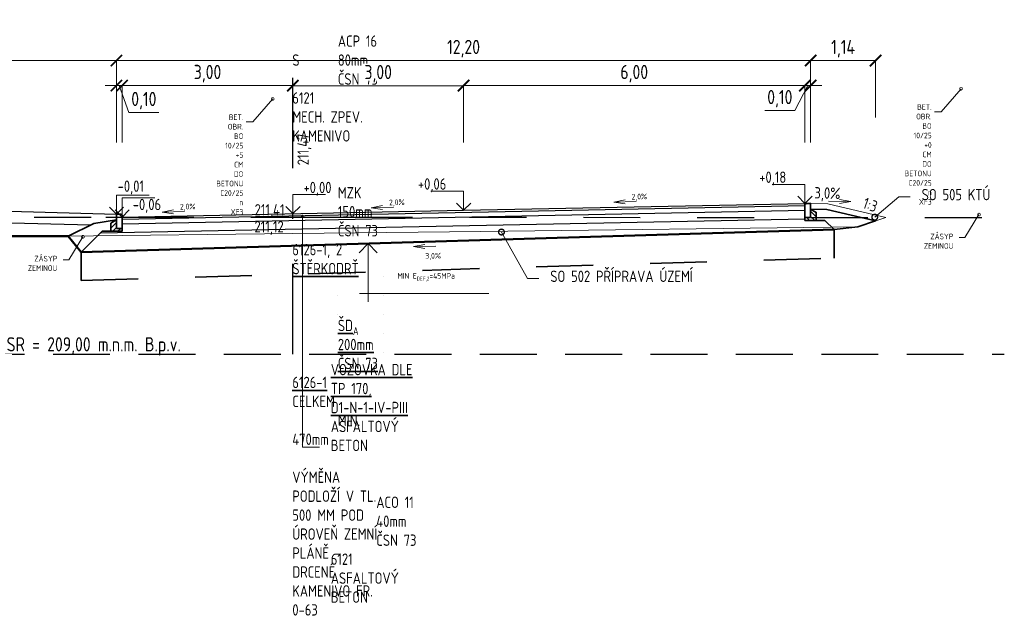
# Model space of a CAD drawing. Header units: metres. Extents: x 3405 to 3724, y 1602 to 1659.
# Tile 13 of 21: x 3473 to 3490, y 1636 to 1647. Entities that reach past the tile are written whole.
import ezdxf
from ezdxf import colors
from ezdxf.entities.mleader import LeaderData, LeaderLine
from ezdxf.enums import TextEntityAlignment as Align
from ezdxf.math import Vec2, Vec3

# ---------------------------------------------------------------- set-up
doc = ezdxf.new("R2010")
doc.units = ezdxf.units.M
doc.header["$LTSCALE"] = 0.5
for name, pattern in [('B_CARA_03', [3, 2, -1]), ('B_CARA_04', [4, 2, -2]), ('CONTINOUS', [0]), ('ČERCHOVANÁ2', [12.7, 6.35, -3.175, 0, -3.175])]:
    doc.linetypes.add(name, pattern=pattern)
doc.layers.add('RP_HTU', color=7, linetype='Continuous', lineweight=18, true_color=0x70ffff)
for name, color, linetype, lineweight in [('RP_kom_koty', 240, 'CONTINOUS', 18), ('RP_VZ_novy', 240, 'Continuous', 18), ('RP_VZ_novy_popis', 240, 'Continuous', 35), ('RP_VZ_novy_vymena_plane', 25, 'B_CARA_04', 35), ('RP_VZ_popis', 240, 'Continuous', 35), ('RP_VZ_stávající', 251, 'B_CARA_04', 25), ('Výška', 240, 'Continuous', 35)]:
    doc.layers.add(name, color=color, linetype=linetype, lineweight=lineweight)
doc.layers.add('RP_VZ_srovnavaci rovina', color=8, linetype='Continuous')
doc.styles.add('PM-Poznámka', font='isocpeur.ttf', dxfattribs={"width": 0.8})
doc.styles.add('PM_pozn', font='isocpeur.ttf', dxfattribs={"width": 0.8})
doc.styles.add('romans80', font='romans.shx', dxfattribs={"width": 0.8})
doc.dimstyles.new('PM_Poznámkový', dxfattribs={"dimscale": 0, "dimtxt": 2, "dimasz": 2, "dimexe": 0, "dimexo": 5, "dimgap": 0.6, "dimtad": 1, "dimzin": 1, "dimtxsty": 'PM-Poznámka', "dimblk": 'ARCHTICK', "dimcen": 2.5, "dimclrd": 256, "dimclre": 256, "dimclrt": 256, "dimadec": 6, "dimazin": 0, "dimtm": 1e-09, "dimtfac": 1, "dimtmove": 1, "dimatfit": 3, "dimldrblk": 'CLOSEDBLANK', "dimfxl": 10, "dimfxlon": 1, "dimtfill": 1, "dimlwd": 18, "dimlwe": 18, "dimarcsym": 0})

# ---------------------------------------------------------------- blocks, each defined once
blk = doc.blocks.new('_Dot')
at = {"color": 0, "linetype": 'ByBlock', "lineweight": -2}
blk.add_line((-0.5, 0), (-1, 0), dxfattribs=at)
at = {"color": 0, "linetype": 'ByBlock', "const_width": 0.5}
blk.add_lwpolyline([(-0.25, 0, 1), (0.25, 0, 1)], format="xyb", close=True, dxfattribs=at)
blk = doc.blocks.new('BO06_10-25')
at = {"lineweight": 15}
h = blk.add_hatch(dxfattribs=at)
h.set_pattern_fill('ANSI35', color=256, scale=20, style=0)
h.set_pattern_definition([(45, (-200040.71, -129127.25), (-89.80256, 89.80256), []), (45, (-199950.9, -129127.25), (-89.80256, 89.80256), [158.75, -31.75, 0, -31.75])])
h.paths.add_polyline_path([(-100, -40), (-200, -98), (-200, -240), (0, -240), (0, -190), (-100, -190)])
at = {"lineweight": 35}
blk.add_lwpolyline([(-100, -190), (0, -190), (0, 40), (-20, 60), (-100, 60)], close=True, dxfattribs=at)
blk.add_lwpolyline([(0, -190), (0, -240), (-200, -240), (-200, -98), (-100, -40)], dxfattribs=at)
blk = doc.blocks.new('Kota-hp')
at = {"lineweight": 18}
for p, q in [((0, 0), (0, 3.35)), ((0, 3.35), (5.74, 3.35))]:
    blk.add_line(p, q, dxfattribs=at)
blk.add_lwpolyline([(-1.25, 1.25), (0, 0), (1.25, 1.25)], dxfattribs=at)
at = {"layer": 'Výška', "lineweight": 50, "style": 'romans80', "width": 0.8}
blk.add_attdef('VYSKA', (1.86, 3.6), '', height=1, dxfattribs=at)
blk = doc.blocks.new('_ARCHTICK')
at = {"color": 0, "linetype": 'ByBlock', "const_width": 0.15}
blk.add_lwpolyline([(-0.5, -0.5), (0.5, 0.5)], dxfattribs=at)
blk = doc.blocks.new('*D70')
at = {"layer": 'Defpoints', "color": 0, "transparency": 16777216}
for p in [(3467.56, 1646.704), (3474.46, 1646.203), (3474.46, 1643.501)]:
    blk.add_point(p, dxfattribs=at)
at = {"layer": 'RP_kom_koty', "linetype": 'Continuous', "lineweight": 18, "transparency": 16777216}
for p, q in [((3467.56, 1646.204), (3467.56, 1646.203)), ((3467.56, 1646.203), (3474.46, 1646.203)), ((3474.46, 1645.203), (3474.46, 1646.203))]:
    blk.add_line(p, q, dxfattribs=at)
at = {"layer": 'RP_kom_koty', "lineweight": 18, "transparency": 16777216, "xscale": 0.2, "yscale": 0.2, "zscale": 0.2, "rotation": 180}
blk.add_blockref('_ARCHTICK', (3467.56, 1646.203), dxfattribs=at)
at = {"layer": 'RP_kom_koty', "lineweight": 18, "transparency": 16777216, "xscale": 0.2, "yscale": 0.2, "zscale": 0.2}
blk.add_blockref('_ARCHTICK', (3474.46, 1646.203), dxfattribs=at)
at = {"layer": 'RP_kom_koty', "lineweight": 50, "transparency": 16777216, "insert": (3471.01, 1646.413), "char_height": 0.25, "attachment_point": 5, "style": 'PM-Poznámka', "bg_fill": 3, "box_fill_scale": 1.1, "bg_fill_color": 256, "bg_fill_true_color": 13158600, "bg_fill_transparency": 0}
blk.add_mtext('6,90', dxfattribs=at)
blk = doc.blocks.new('_ClosedBlank')
at = {"color": 0, "linetype": 'ByBlock', "lineweight": -2}
for p, q in [((-1, 0.1667), (0, 0)), ((-1, 0.1667), (-1, -0.1667)), ((0, 0), (-1, -0.1667))]:
    blk.add_line(p, q, dxfattribs=at)
blk = doc.blocks.new('*D71')
at = {"layer": 'Defpoints', "color": 0, "transparency": 16777216}
for p in [(3486.657, 1646.203), (3486.657, 1643.691), (3474.46, 1643.501)]:
    blk.add_point(p, dxfattribs=at)
at = {"layer": 'RP_kom_koty', "linetype": 'Continuous', "lineweight": 18, "transparency": 16777216}
for p, q in [((3474.46, 1645.203), (3474.46, 1646.203)), ((3474.46, 1646.203), (3486.657, 1646.203)), ((3486.657, 1645.203), (3486.657, 1646.203))]:
    blk.add_line(p, q, dxfattribs=at)
at = {"layer": 'RP_kom_koty', "lineweight": 18, "transparency": 16777216, "xscale": 0.2, "yscale": 0.2, "zscale": 0.2, "rotation": 180}
blk.add_blockref('_ARCHTICK', (3474.46, 1646.203), dxfattribs=at)
at = {"layer": 'RP_kom_koty', "lineweight": 18, "transparency": 16777216, "xscale": 0.2, "yscale": 0.2, "zscale": 0.2}
blk.add_blockref('_ARCHTICK', (3486.657, 1646.203), dxfattribs=at)
at = {"layer": 'RP_kom_koty', "lineweight": 50, "transparency": 16777216, "insert": (3480.559, 1646.413), "char_height": 0.25, "attachment_point": 5, "style": 'PM-Poznámka', "bg_fill": 3, "box_fill_scale": 1.1, "bg_fill_color": 256, "bg_fill_true_color": 13158600, "bg_fill_transparency": 0}
blk.add_mtext('12,20', dxfattribs=at)
blk = doc.blocks.new('*D72')
at = {"layer": 'Defpoints', "color": 0, "transparency": 16777216}
for p in [(3487.799, 1646.203), (3486.657, 1643.691), (3487.799, 1643.383)]:
    blk.add_point(p, dxfattribs=at)
at = {"layer": 'RP_kom_koty', "linetype": 'Continuous', "lineweight": 18, "transparency": 16777216}
for p, q in [((3486.657, 1645.203), (3486.657, 1646.203)), ((3486.657, 1646.203), (3487.799, 1646.203)), ((3487.799, 1645.203), (3487.799, 1646.203))]:
    blk.add_line(p, q, dxfattribs=at)
at = {"layer": 'RP_kom_koty', "lineweight": 18, "transparency": 16777216, "xscale": 0.2, "yscale": 0.2, "zscale": 0.2, "rotation": 180}
blk.add_blockref('_ARCHTICK', (3486.657, 1646.203), dxfattribs=at)
at = {"layer": 'RP_kom_koty', "lineweight": 18, "transparency": 16777216, "xscale": 0.2, "yscale": 0.2, "zscale": 0.2}
blk.add_blockref('_ARCHTICK', (3487.799, 1646.203), dxfattribs=at)
at = {"layer": 'RP_kom_koty', "lineweight": 50, "transparency": 16777216, "insert": (3487.228, 1646.413), "char_height": 0.25, "attachment_point": 5, "style": 'PM-Poznámka', "bg_fill": 3, "box_fill_scale": 1.1, "bg_fill_color": 256, "bg_fill_true_color": 13158600, "bg_fill_transparency": 0}
blk.add_mtext('1,14', dxfattribs=at)
blk = doc.blocks.new('*D73')
at = {"layer": 'Defpoints', "color": 0, "transparency": 16777216}
for p in [(3477.559, 1645.763), (3477.559, 1643.511), (3474.56, 1643.431)]:
    blk.add_point(p, dxfattribs=at)
at = {"layer": 'RP_kom_koty', "linetype": 'Continuous', "lineweight": 18, "transparency": 16777216}
for p, q in [((3474.56, 1644.763), (3474.56, 1645.763)), ((3474.56, 1645.763), (3477.559, 1645.763)), ((3477.559, 1644.763), (3477.559, 1645.763))]:
    blk.add_line(p, q, dxfattribs=at)
at = {"layer": 'RP_kom_koty', "lineweight": 18, "transparency": 16777216, "xscale": 0.2, "yscale": 0.2, "zscale": 0.2, "rotation": 180}
blk.add_blockref('_ARCHTICK', (3474.56, 1645.763), dxfattribs=at)
at = {"layer": 'RP_kom_koty', "lineweight": 18, "transparency": 16777216, "xscale": 0.2, "yscale": 0.2, "zscale": 0.2}
blk.add_blockref('_ARCHTICK', (3477.559, 1645.763), dxfattribs=at)
at = {"layer": 'RP_kom_koty', "lineweight": 50, "transparency": 16777216, "insert": (3476.06, 1645.973), "char_height": 0.25, "attachment_point": 5, "style": 'PM-Poznámka', "bg_fill": 3, "box_fill_scale": 1.1, "bg_fill_color": 256, "bg_fill_true_color": 13158600, "bg_fill_transparency": 0}
blk.add_mtext('3,00', dxfattribs=at)
blk = doc.blocks.new('*D74')
at = {"layer": 'Defpoints', "color": 0, "transparency": 16777216}
for p in [(3480.559, 1645.761), (3477.559, 1643.511), (3480.559, 1643.571)]:
    blk.add_point(p, dxfattribs=at)
at = {"layer": 'RP_kom_koty', "linetype": 'Continuous', "lineweight": 18, "transparency": 16777216}
for p, q in [((3477.559, 1644.761), (3477.559, 1645.761)), ((3477.559, 1645.761), (3480.559, 1645.761)), ((3480.559, 1644.761), (3480.559, 1645.761))]:
    blk.add_line(p, q, dxfattribs=at)
at = {"layer": 'RP_kom_koty', "lineweight": 18, "transparency": 16777216, "xscale": 0.2, "yscale": 0.2, "zscale": 0.2, "rotation": 180}
blk.add_blockref('_ARCHTICK', (3477.559, 1645.761), dxfattribs=at)
at = {"layer": 'RP_kom_koty', "lineweight": 18, "transparency": 16777216, "xscale": 0.2, "yscale": 0.2, "zscale": 0.2}
blk.add_blockref('_ARCHTICK', (3480.559, 1645.761), dxfattribs=at)
at = {"layer": 'RP_kom_koty', "lineweight": 50, "transparency": 16777216, "insert": (3479.059, 1645.971), "char_height": 0.25, "attachment_point": 5, "style": 'PM-Poznámka', "bg_fill": 3, "box_fill_scale": 1.1, "bg_fill_color": 256, "bg_fill_true_color": 13158600, "bg_fill_transparency": 0}
blk.add_mtext('3,00', dxfattribs=at)
blk = doc.blocks.new('*D75')
at = {"layer": 'Defpoints', "color": 0, "transparency": 16777216}
for p in [(3486.557, 1645.763), (3486.557, 1643.671), (3480.559, 1643.571)]:
    blk.add_point(p, dxfattribs=at)
at = {"layer": 'RP_kom_koty', "linetype": 'Continuous', "lineweight": 18, "transparency": 16777216}
for p, q in [((3480.559, 1644.763), (3480.559, 1645.763)), ((3480.559, 1645.763), (3486.557, 1645.763)), ((3486.557, 1644.763), (3486.557, 1645.763))]:
    blk.add_line(p, q, dxfattribs=at)
at = {"layer": 'RP_kom_koty', "lineweight": 18, "transparency": 16777216, "xscale": 0.2, "yscale": 0.2, "zscale": 0.2, "rotation": 180}
blk.add_blockref('_ARCHTICK', (3480.559, 1645.763), dxfattribs=at)
at = {"layer": 'RP_kom_koty', "lineweight": 18, "transparency": 16777216, "xscale": 0.2, "yscale": 0.2, "zscale": 0.2}
blk.add_blockref('_ARCHTICK', (3486.557, 1645.763), dxfattribs=at)
at = {"layer": 'RP_kom_koty', "lineweight": 50, "transparency": 16777216, "insert": (3483.558, 1645.973), "char_height": 0.25, "attachment_point": 5, "style": 'PM-Poznámka', "bg_fill": 3, "box_fill_scale": 1.1, "bg_fill_color": 256, "bg_fill_true_color": 13158600, "bg_fill_transparency": 0}
blk.add_mtext('6,00', dxfattribs=at)
blk = doc.blocks.new('*D66')
at = {"layer": 'Defpoints', "color": 0, "transparency": 16777216}
for p in [(3474.56, 1645.763), (3474.46, 1643.501), (3474.56, 1643.481)]:
    blk.add_point(p, dxfattribs=at)
at = {"layer": 'RP_kom_koty', "linetype": 'Continuous', "lineweight": 18, "transparency": 16777216}
for p, q in [((3474.46, 1645.763), (3474.26, 1645.763)), ((3474.46, 1644.763), (3474.46, 1645.763)), ((3474.46, 1645.763), (3474.56, 1645.763)), ((3474.46, 1645.763), (3474.56, 1645.763)), ((3474.51, 1645.763), (3474.676, 1645.288)), ((3474.56, 1644.763), (3474.56, 1645.763)), ((3474.56, 1645.763), (3474.76, 1645.763)), ((3474.676, 1645.288), (3475.206, 1645.288))]:
    blk.add_line(p, q, dxfattribs=at)
at = {"layer": 'RP_kom_koty', "lineweight": 50, "transparency": 16777216, "insert": (3474.941, 1645.498), "char_height": 0.25, "attachment_point": 5, "style": 'PM-Poznámka', "bg_fill": 3, "box_fill_scale": 1.1, "bg_fill_color": 256, "bg_fill_true_color": 13158600, "bg_fill_transparency": 0}
blk.add_mtext('0,10', dxfattribs=at)
at = {"layer": 'RP_kom_koty', "lineweight": 18, "transparency": 16777216, "xscale": 0.2, "yscale": 0.2, "zscale": 0.2}
blk.add_blockref('_ARCHTICK', (3474.46, 1645.763), dxfattribs=at)
at = {"layer": 'RP_kom_koty', "lineweight": 18, "transparency": 16777216, "xscale": 0.2, "yscale": 0.2, "zscale": 0.2, "rotation": 180}
blk.add_blockref('_ARCHTICK', (3474.56, 1645.763), dxfattribs=at)
blk = doc.blocks.new('*D67')
at = {"layer": 'Defpoints', "color": 0, "transparency": 16777216}
for p in [(3486.657, 1645.763), (3486.557, 1643.671), (3486.657, 1643.691)]:
    blk.add_point(p, dxfattribs=at)
at = {"layer": 'RP_kom_koty', "linetype": 'Continuous', "lineweight": 18, "transparency": 16777216}
for p, q in [((3486.557, 1645.763), (3486.357, 1645.763)), ((3486.607, 1645.763), (3486.381, 1645.322)), ((3486.557, 1644.763), (3486.557, 1645.763)), ((3486.557, 1645.763), (3486.657, 1645.763)), ((3486.557, 1645.763), (3486.657, 1645.763)), ((3486.657, 1644.763), (3486.657, 1645.763)), ((3486.657, 1645.763), (3486.857, 1645.763)), ((3486.381, 1645.322), (3485.851, 1645.322))]:
    blk.add_line(p, q, dxfattribs=at)
at = {"layer": 'RP_kom_koty', "lineweight": 18, "transparency": 16777216, "xscale": 0.2, "yscale": 0.2, "zscale": 0.2, "rotation": 180}
blk.add_blockref('_ARCHTICK', (3486.657, 1645.763), dxfattribs=at)
at = {"layer": 'RP_kom_koty', "lineweight": 50, "transparency": 16777216, "insert": (3486.116, 1645.532), "char_height": 0.25, "attachment_point": 5, "style": 'PM-Poznámka', "bg_fill": 3, "box_fill_scale": 1.1, "bg_fill_color": 256, "bg_fill_true_color": 13158600, "bg_fill_transparency": 0}
blk.add_mtext('0,10', dxfattribs=at)
at = {"layer": 'RP_kom_koty', "lineweight": 18, "transparency": 16777216, "xscale": 0.2, "yscale": 0.2, "zscale": 0.2}
blk.add_blockref('_ARCHTICK', (3486.557, 1645.763), dxfattribs=at)
blk = doc.blocks.new('_DotSmall')
at = {"color": 0, "linetype": 'ByBlock', "const_width": 0.5}
blk.add_lwpolyline([(-0.0625, 0, 1), (0.0625, 0, 1)], format="xyb", close=True, dxfattribs=at)

msp = doc.modelspace()

# ---------------------------------------------------------------- linework, layer by layer
at = {"layer": 'RP_HTU'}
for points in [[(3486.66, 1643.691), (3486.957, 1643.682), (3486.957, 1643.682)], [(3465.846, 1643.112), (3473.56, 1643.114), (3477.56, 1643.16), (3480.863, 1643.199), (3487.489, 1643.28), (3487.677, 1643.342), (3487.98, 1643.443)]]:
    msp.add_lwpolyline(points, dxfattribs=at)
at = {"layer": 'RP_VZ_novy', "linetype": 'ČERCHOVANÁ2', "lineweight": 30, "ltscale": 0.5}
msp.add_line((3477.56, 1641.038), (3477.56, 1646.538), dxfattribs=at)
at = {"layer": 'RP_VZ_novy', "lineweight": 25}
for p, q in [((3467.56, 1643.688), (3474.46, 1643.501)), ((3474.561, 1643.411), (3486.557, 1643.651)), ((3480.559, 1643.571), (3486.557, 1643.691)), ((3467.555, 1643.488), (3474.012, 1643.313)), ((3474.56, 1643.451), (3480.559, 1643.571)), ((3474.563, 1643.331), (3486.557, 1643.571)), ((3474.183, 1643.174), (3486.557, 1643.421))]:
    msp.add_line(p, q, dxfattribs=at)
at = {"layer": 'RP_VZ_novy', "lineweight": 30}
for p, q in [((3486.757, 1643.391), (3486.907, 1643.391)), ((3486.907, 1643.391), (3487.069, 1643.229))]:
    msp.add_line(p, q, dxfattribs=at)
at = {"layer": 'RP_VZ_novy', "lineweight": 50}
msp.add_lwpolyline([(3467.56, 1643.688), (3467.56, 1643.112), (3473.613, 1643.114), (3473.841, 1642.832), (3473.841, 1642.832), (3487.069, 1643.229), (3487.069, 1643.229), (3487.069, 1643.229)], dxfattribs=at)
at = {"layer": 'RP_VZ_novy', "lineweight": 35}
for points in [[(3486.657, 1643.591), (3486.757, 1643.533), (3486.757, 1643.391), (3486.907, 1643.391), (3487.069, 1643.229), (3487.489, 1643.28), (3487.489, 1643.28), (3487.799, 1643.383), (3486.944, 1643.582)], [(3474.46, 1643.401), (3474.36, 1643.343), (3474.36, 1643.201), (3474.21, 1643.201), (3473.841, 1642.832), (3473.613, 1643.114), (3474.064, 1643.339)]]:
    msp.add_lwpolyline(points, close=True, dxfattribs=at)
at = {"layer": 'RP_VZ_novy_popis', "color": 240, "lineweight": 18}
for p, q in [((3478.882, 1642.983), (3478.722, 1642.823)), ((3478.882, 1642.983), (3478.882, 1641.96)), ((3478.882, 1642.983), (3479.042, 1642.822)), ((3478.732, 1642.107), (3481.004, 1642.107))]:
    msp.add_line(p, q, dxfattribs=at)
at = {"layer": 'RP_VZ_novy_popis', "lineweight": 15}
for p, q in [((3479.679, 1642.93), (3479.876, 1642.968)), ((3480.07, 1642.937), (3479.679, 1642.93)), ((3479.679, 1642.93), (3479.877, 1642.898))]:
    msp.add_line(p, q, dxfattribs=at)
at = {"layer": 'RP_VZ_novy_vymena_plane'}
for p, q in [((3487.069, 1642.729), (3487.069, 1643.229)), ((3473.841, 1642.834), (3473.841, 1642.334)), ((3473.841, 1642.334), (3487.069, 1642.729))]:
    msp.add_line(p, q, dxfattribs=at)
at = {"layer": 'RP_VZ_srovnavaci rovina', "linetype": 'B_CARA_03'}
msp.add_line((3465.846, 1641.038), (3490.06, 1641.038), dxfattribs=at)
at = {"layer": 'RP_VZ_stávající'}
msp.add_lwpolyline([(3465.846, 1643.541), (3466.786, 1643.52), (3468.608, 1643.447), (3469.015, 1643.449), (3474.274, 1643.448), (3474.821, 1643.448), (3477.56, 1643.447), (3478.06, 1643.446), (3478.664, 1643.448), (3490.06, 1643.442)], dxfattribs=at)

# ---------------------------------------------------------------- block references
at = {"layer": 'RP_VZ_novy', "yscale": 0.001, "zscale": 0.001}
for p, xscale in [((3486.557, 1643.631), -0.001), ((3474.56, 1643.441), 0.001)]:
    msp.add_blockref('BO06_10-25', p, dxfattribs=dict(at, xscale=xscale))
at = {"layer": 'RP_VZ_popis', "lineweight": 50}
ref = msp.add_blockref('Kota-hp', (3477.56, 1643.511), dxfattribs=dict(at, xscale=0.1, yscale=0.1, zscale=0.1))
ref.add_attrib('VYSKA', '+0,00', (3477.746, 1643.871), dxfattribs={"layer": 'Výška', "lineweight": 50, "height": 0.2, "style": 'PM-Poznámka', "width": 0.8})

# ---------------------------------------------------------------- texts
at = {"layer": 'RP_HTU', "style": 'PM_pozn', "width": 0.8}
msp.add_text('211,12', height=0.2, dxfattribs=at).set_placement((3476.885, 1643.121), align=Align.BOTTOM_LEFT)
at = {"layer": 'RP_VZ_novy_popis', "lineweight": 15, "style": 'PM_pozn', "width": 0.8}
msp.add_text('3,0%%%', height=0.1, rotation=1.427, dxfattribs=at).set_placement((3479.889, 1642.716))
at = {"layer": 'RP_VZ_novy_popis', "color": 240, "ltscale": 0.5, "insert": (3479.903, 1642.466), "char_height": 0.1, "width": 1.10572, "attachment_point": 2, "rotation": 359.9878, "style": 'PM_pozn'}
msp.add_mtext('\\A1;MIN E{\\H0.7x;\\S^ DEF,2;}=45MPa', dxfattribs=at)
at = {"layer": 'RP_VZ_popis', "style": 'PM_pozn', "width": 0.8}
msp.add_text('211,47', height=0.2, rotation=90, dxfattribs=at).set_placement((3477.9, 1644.362), align=Align.BOTTOM_LEFT)
at = {"layer": 'RP_VZ_srovnavaci rovina', "linetype": 'B_CARA_03', "insert": (3474.06, 1641.338), "char_height": 0.25, "attachment_point": 2, "style": 'PM-Poznámka'}
msp.add_mtext('SR = 209,00 m.n.m. B.p.v.', dxfattribs=at)
at = {"layer": 'RP_VZ_stávající', "style": 'PM_pozn', "width": 0.8}
msp.add_text('211,41', height=0.2, dxfattribs=at).set_placement((3476.888, 1643.418), align=Align.BOTTOM_LEFT)

# ---------------------------------------------------------------- leaders
at = {"layer": 'RP_HTU'}
ml = msp.add_multileader_mtext('Standard', dxfattribs=at)
ml.set_content('SO 502 PŘÍPRAVA ÚZEMÍ', color=256, style='PM-Poznámka')
ml.set_leader_properties(color=256, linetype='Continuous', lineweight=18)
ml.set_arrow_properties(name='DOTSMALL')
ml.build(insert=Vec2(0, 0))
ml.multileader.update_dxf_attribs({"text_left_attachment_type": 2, "text_right_attachment_type": 2, "dogleg_length": 2, "arrow_head_size": 0.2, "scale": 0.1})
ctx = ml.context
ctx.base_point, ctx.scale, ctx.char_height, ctx.arrow_head_size, ctx.landing_gap_size, ctx.plane_origin = Vec3(3481.883, 1642.368), 0.1, 0.2, 0.2, 0.2, Vec3(3481.255, 1643.11)
ctx.left_attachment, ctx.right_attachment = 2, 2
notes = []
notes.append((ctx, [(0, (1, 1, 0), (3481.683, 1642.368), (1, 0), 0.2, [(0, [(3481.225, 1643.187)], 0, [])])]))
ctx.mtext.insert, ctx.mtext.flow_direction = Vec3(3482.083, 1642.508), 5
at = {"layer": 'RP_VZ_novy_popis', "lineweight": 15}
ml = msp.add_multileader_mtext('Standard', dxfattribs=at)
ml.set_content('\\A1;\\pxt15,r24,26;{\\LVOZOVKA DLE TP 170, D1-N-1-IV-PIII \\P}ASFALTOVÝ BETON^I^I^I^I^I^IACO 11 ^I^I40mm^I^IČSN 73 6121\\PASFALTOVÝ BETON^I^I^I^I^I^IACP 16 S^I80mm^I^IČSN 73 6121\\PMECH. ZPEV. KAMENIVO^I^I^I^I^I ^IMZK^I^I150mm^I^IČSN 73 6126-1, 2\\P{\\LŠTĚRKODRŤ^I^I^I^I^I^IŠD\\H0.7x;\\S^ A;\\H1.4286x;^I^I200mm^I^IČSN 73 6126-1\\P\\pt44;}CELKEM ^IMIN. 470mm{\\C34;^I }^I\\P\\ptz;\\PVÝMĚNA PODLOŽÍ V TL. 500 MM POD ÚROVEŇ ZEMNÍ PLÁNĚ - DRCENÉ KAMENIVO FR. 0-63', color=256, style='PM_pozn')
ml.set_leader_properties(color=256, linetype='Continuous', lineweight=15)
ml.set_arrow_properties(name='DOT')
ml.build(insert=Vec2(0, 0))
ml.multileader.update_dxf_attribs({"text_left_attachment_type": 2, "text_right_attachment_type": 2, "dogleg_length": 3, "arrow_head_size": 0.05, "scale": 0.1})
ctx = ml.context
ctx.base_point, ctx.scale, ctx.char_height, ctx.arrow_head_size, ctx.landing_gap_size, ctx.plane_origin = Vec3(3477.35, 1650.179), 0.1, 0.2, 0.05, 0.2, Vec3(3477.05, 1647.29)
ctx.left_attachment, ctx.right_attachment = 2, 2
notes.append((ctx, [(0, (1, 1, 0), (3477.05, 1650.179), (1, 0), 0.3, [(0, [(3477.05, 1653.942)], 0, [])])]))
ctx.mtext.insert, ctx.mtext.width, ctx.mtext.flow_direction = Vec3(3477.55, 1651.646), 16.00771, 5
at = {"layer": 'RP_VZ_novy_popis', "ltscale": 0.5}
ml = msp.add_multileader_mtext('Standard', dxfattribs=at)
ml.set_content('\\A1;BET. OBR. BO 10/25 +0 CM^JDO BETONU  C20/25 n XF3', color=256, style='PM-Poznámka')
ml.set_leader_properties(color=256, linetype='Continuous', lineweight=18)
ml.set_arrow_properties(name='DOTSMALL')
ml.build(insert=Vec2(0, 0))
ml.multileader.update_dxf_attribs({"text_left_attachment_type": 2, "text_right_attachment_type": 2, "dogleg_length": 1, "arrow_head_size": 0.1, "scale": 0.05})
ctx = ml.context
ctx.base_point, ctx.scale, ctx.char_height, ctx.arrow_head_size, ctx.landing_gap_size, ctx.plane_origin = Vec3(3487.431, 1645.301), 0.05, 0.1, 0.1, 0.05, Vec3(3489.293, 1643.855)
ctx.left_attachment, ctx.right_attachment, ctx.text_align_type = 2, 2, 2
notes.append((ctx, [(0, (1, 1, 0), (3488.951, 1645.301), (-1, 0), 0.115, [(0, [(3489.3, 1645.707)], 0, [])])]))
ctx.mtext.insert, ctx.mtext.width, ctx.mtext.defined_height, ctx.mtext.alignment, ctx.mtext.flow_direction = Vec3(3488.785, 1645.435), 2.90634, 0.649, 3, 5
at = {"layer": 'RP_VZ_popis'}
ml = msp.add_multileader_mtext('Standard', dxfattribs=at)
ml.set_content('\\A1;ZÁSYP ZEMINOU', color=256, style='PM-Poznámka')
ml.set_leader_properties(color=256, linetype='Continuous', lineweight=18)
ml.set_arrow_properties(name='DOTSMALL')
ml.build(insert=Vec2(0, 0))
ml.multileader.update_dxf_attribs({"text_left_attachment_type": 2, "text_right_attachment_type": 2, "dogleg_length": 2, "arrow_head_size": 0.1, "scale": 0.05})
ctx = ml.context
ctx.base_point, ctx.scale, ctx.char_height, ctx.arrow_head_size, ctx.landing_gap_size, ctx.plane_origin = Vec3(3488.29, 1643.089), 0.05, 0.1, 0.1, 0.1, Vec3(3489.609, 1641.642)
ctx.left_attachment, ctx.right_attachment, ctx.text_align_type = 2, 2, 2
notes.append((ctx, [(0, (1, 1, 0), (3489.366, 1643.089), (-1, 0), 0.1, [(0, [(3489.615, 1643.494)], 0, [])])]))
ctx.mtext.insert, ctx.mtext.width, ctx.mtext.alignment, ctx.mtext.flow_direction = Vec3(3489.166, 1643.159), 3.42468, 3, 5
ml = msp.add_multileader_mtext('Standard', dxfattribs=at)
ml.set_content('\\A1;ZÁSYP ZEMINOU', color=256, style='PM-Poznámka')
ml.set_leader_properties(color=256, linetype='Continuous', lineweight=18)
ml.set_arrow_properties(name='DOTSMALL')
ml.build(insert=Vec2(0, 0))
ml.multileader.update_dxf_attribs({"text_left_attachment_type": 2, "text_right_attachment_type": 2, "dogleg_length": 2, "arrow_head_size": 0.1, "scale": 0.05})
ctx = ml.context
ctx.base_point, ctx.scale, ctx.char_height, ctx.arrow_head_size, ctx.landing_gap_size, ctx.plane_origin = Vec3(3472.545, 1642.699), 0.05, 0.1, 0.1, 0.1, Vec3(3473.864, 1641.253)
ctx.left_attachment, ctx.right_attachment, ctx.text_align_type = 2, 2, 2
notes.append((ctx, [(0, (1, 1, 0), (3473.621, 1642.699), (-1, 0), 0.1, [(0, [(3473.87, 1643.104)], 0, [])])]))
ctx.mtext.insert, ctx.mtext.width, ctx.mtext.alignment, ctx.mtext.flow_direction = Vec3(3473.421, 1642.769), 3.42468, 3, 5
for ctx, leaders in notes:
    for number, flags, end, landing, length, lines in leaders:
        leader = LeaderData()
        leader.index, (leader.has_last_leader_line, leader.has_dogleg_vector, leader.attachment_direction) = number, flags
        leader.last_leader_point, leader.dogleg_vector, leader.dogleg_length = Vec3(end), Vec3(landing), length
        for number, points, colour, breaks in lines:
            line = LeaderLine()
            line.index, line.vertices, line.color, line.breaks = number, Vec3.list(points), colors.encode_raw_color(colour), breaks
            leader.lines.append(line)
        ctx.leaders.append(leader)

# ---------------------------------------------------------------- next in the draw order: dimensions: what is measured, and where the dimension line sits
at = {"layer": 'RP_kom_koty', "lineweight": 50}
dim = msp.add_linear_dim(base=(3474.46, 1646.203), p1=(3467.56, 1646.704), p2=(3474.46, 1643.501), dimstyle='PM_Poznámkový', override={"dimscale": 0, "dimtxt": 2.5, "dimtix": 0, "dimtofl": 1, "dimtmove": 1, "dimatfit": 3}, dxfattribs=at)
dim.commit()
dim.dimension.update_dxf_attribs({"geometry": '*D70', "text_midpoint": (3471.01, 1646.413)})

# ---------------------------------------------------------------- next in the draw order: dimensions: what is measured, and where the dimension line sits
dim = msp.add_linear_dim(base=(3486.657, 1646.203), p1=(3474.46, 1643.501), p2=(3486.657, 1643.691), dimstyle='PM_Poznámkový', override={"dimscale": 0, "dimtxt": 2.5, "dimtix": 0, "dimtofl": 1, "dimtmove": 1, "dimatfit": 3}, dxfattribs=at)
dim.commit()
dim.dimension.update_dxf_attribs({"geometry": '*D71', "text_midpoint": (3480.559, 1646.413)})

# ---------------------------------------------------------------- next in the draw order: dimensions: what is measured, and where the dimension line sits
for base, p1, p2, picture, middle in [((3487.799, 1646.203), (3486.657, 1643.691), (3487.799, 1643.383), '*D72', (3487.228, 1646.413)), ((3477.559, 1645.763), (3474.56, 1643.431), (3477.559, 1643.511), '*D73', (3476.06, 1645.973))]:
    dim = msp.add_linear_dim(base=base, p1=p1, p2=p2, dimstyle='PM_Poznámkový', override={"dimscale": 0, "dimtxt": 2.5, "dimtix": 0, "dimtofl": 1, "dimtmove": 1, "dimatfit": 3}, dxfattribs=at)
    dim.commit()
    dim.dimension.update_dxf_attribs({"geometry": picture, "text_midpoint": middle})

# ---------------------------------------------------------------- next in the draw order: linework, layer by layer
at = {"layer": 'RP_HTU'}
msp.add_line((3486.957, 1643.682), (3487.98, 1643.443), dxfattribs=at)
at = {"layer": 'RP_VZ_novy_popis', "lineweight": 15}
for p, q in [((3486.972, 1643.729), (3487.363, 1643.722)), ((3487.363, 1643.722), (3487.165, 1643.691)), ((3487.363, 1643.722), (3487.166, 1643.761)), ((3475.263, 1643.539), (3475.46, 1643.577)), ((3475.654, 1643.546), (3475.263, 1643.539)), ((3475.263, 1643.539), (3475.462, 1643.508))]:
    msp.add_line(p, q, dxfattribs=at)

# ---------------------------------------------------------------- next in the draw order: block references
at = {"layer": 'RP_VZ_popis', "lineweight": 50}
ref = msp.add_blockref('Kota-hp', (3474.56, 1643.451), dxfattribs=dict(at, xscale=0.1, yscale=0.1, zscale=0.1))
ref.add_attrib('VYSKA', '-0,06', (3474.746, 1643.572), dxfattribs={"layer": 'Výška', "lineweight": 50, "height": 0.2, "style": 'PM-Poznámka', "width": 0.8})

# ---------------------------------------------------------------- next in the draw order: texts
at = {"layer": 'RP_VZ_novy_popis', "lineweight": 15, "style": 'PM_pozn', "width": 0.8}
msp.add_text('2,0%%%', height=0.1, rotation=1.427, dxfattribs=at).set_placement((3475.577, 1643.582))
at = {"layer": 'RP_VZ_popis', "style": 'PM_pozn', "width": 0.8}
msp.add_text('1:3', height=0.2, rotation=340.5636, dxfattribs=at).set_placement((3487.557, 1643.612))

# ---------------------------------------------------------------- next in the draw order: dimensions: what is measured, and where the dimension line sits
at = {"layer": 'RP_kom_koty', "lineweight": 50}
dim = msp.add_linear_dim(base=(3480.559, 1645.761), p1=(3477.559, 1643.511), p2=(3480.559, 1643.571), dimstyle='PM_Poznámkový', override={"dimscale": 0, "dimtxt": 2.5, "dimtix": 0, "dimtofl": 1, "dimtmove": 1, "dimatfit": 3}, dxfattribs=at)
dim.commit()
dim.dimension.update_dxf_attribs({"geometry": '*D74', "text_midpoint": (3479.059, 1645.971)})

# ---------------------------------------------------------------- next in the draw order: leaders
at = {"layer": 'RP_HTU', "lineweight": 25}
ml = msp.add_multileader_mtext('Standard', dxfattribs=at)
ml.set_content('SO 505 KTÚ', color=256, style='PM-Poznámka')
ml.set_leader_properties(color=256, linetype='Continuous', lineweight=18)
ml.set_arrow_properties(name='DOTSMALL')
ml.build(insert=Vec2(0, 0))
ml.multileader.update_dxf_attribs({"text_left_attachment_type": 2, "text_right_attachment_type": 2, "dogleg_length": 2, "arrow_head_size": 0.2, "scale": 0.1})
ctx = ml.context
ctx.base_point, ctx.scale, ctx.char_height, ctx.arrow_head_size, ctx.landing_gap_size, ctx.plane_origin = Vec3(3488.409, 1643.805), 0.1, 0.2, 0.2, 0.2, Vec3(3488.366, 1644.818)
ctx.left_attachment, ctx.right_attachment = 2, 2
notes = []
notes.append((ctx, [(0, (1, 1, 0), (3488.209, 1643.805), (1, 0), 0.2, [(0, [(3487.784, 1643.448)], 0, [])])]))
ctx.mtext.insert, ctx.mtext.flow_direction = Vec3(3488.609, 1643.945), 5
at = {"layer": 'RP_VZ_novy_popis', "ltscale": 0.5}
ml = msp.add_multileader_mtext('Standard', dxfattribs=at)
ml.set_content('\\A1;BET. OBR. BO 10/25 +5 CM^JDO BETONU  C20/25 n XF3', color=256, style='PM-Poznámka')
ml.set_leader_properties(color=256, linetype='Continuous', lineweight=18)
ml.set_arrow_properties(name='DOTSMALL')
ml.build(insert=Vec2(0, 0))
ml.multileader.update_dxf_attribs({"text_left_attachment_type": 2, "text_right_attachment_type": 2, "dogleg_length": 1, "arrow_head_size": 0.1, "scale": 0.05})
ctx = ml.context
ctx.base_point, ctx.scale, ctx.char_height, ctx.arrow_head_size, ctx.landing_gap_size, ctx.plane_origin = Vec3(3475.336, 1645.124), 0.05, 0.1, 0.1, 0.05, Vec3(3477.198, 1643.677)
ctx.left_attachment, ctx.right_attachment, ctx.text_align_type = 2, 2, 2
notes.append((ctx, [(0, (1, 1, 0), (3476.856, 1645.124), (-1, 0), 0.115, [(0, [(3477.205, 1645.529)], 0, [])])]))
ctx.mtext.insert, ctx.mtext.width, ctx.mtext.defined_height, ctx.mtext.alignment, ctx.mtext.flow_direction = Vec3(3476.69, 1645.257), 2.89525, 0.649, 3, 5
for ctx, leaders in notes:
    for number, flags, end, landing, length, lines in leaders:
        leader = LeaderData()
        leader.index, (leader.has_last_leader_line, leader.has_dogleg_vector, leader.attachment_direction) = number, flags
        leader.last_leader_point, leader.dogleg_vector, leader.dogleg_length = Vec3(end), Vec3(landing), length
        for number, points, colour, breaks in lines:
            line = LeaderLine()
            line.index, line.vertices, line.color, line.breaks = number, Vec3.list(points), colors.encode_raw_color(colour), breaks
            leader.lines.append(line)
        ctx.leaders.append(leader)

# ---------------------------------------------------------------- next in the draw order: linework, layer by layer
at = {"layer": 'RP_VZ_novy_popis', "lineweight": 15}
for p, q in [((3478.938, 1643.613), (3479.135, 1643.652)), ((3479.329, 1643.621), (3478.938, 1643.613)), ((3478.938, 1643.613), (3479.136, 1643.582))]:
    msp.add_line(p, q, dxfattribs=at)

# ---------------------------------------------------------------- next in the draw order: texts
at = {"layer": 'RP_VZ_novy_popis', "lineweight": 15, "style": 'PM_pozn', "width": 0.8}
msp.add_text('2,0%%%', height=0.1, rotation=1.427, dxfattribs=at).set_placement((3479.252, 1643.657))

# ---------------------------------------------------------------- next in the draw order: dimensions: what is measured, and where the dimension line sits
at = {"layer": 'RP_kom_koty', "lineweight": 50}
dim = msp.add_linear_dim(base=(3486.557, 1645.763), p1=(3480.559, 1643.571), p2=(3486.557, 1643.671), dimstyle='PM_Poznámkový', override={"dimscale": 0, "dimtxt": 2.5, "dimtix": 0, "dimtofl": 1, "dimtmove": 1, "dimatfit": 3}, dxfattribs=at)
dim.commit()
dim.dimension.update_dxf_attribs({"geometry": '*D75', "text_midpoint": (3483.558, 1645.973)})
dim = msp.add_linear_dim(base=(3474.56, 1645.763), p1=(3474.46, 1643.501), p2=(3474.56, 1643.481), dimstyle='PM_Poznámkový', override={"dimscale": 0, "dimtxt": 2.5, "dimtix": 0, "dimtofl": 1, "dimtmove": 1, "dimatfit": 3}, dxfattribs=at)
dim.commit()
dim.dimension.update_dxf_attribs({"geometry": '*D66', "text_midpoint": (3474.736, 1645.288), "dimtype": 160})

# ---------------------------------------------------------------- next in the draw order: leaders
at = {"layer": 'RP_VZ_novy_popis', "lineweight": 15}
ml = msp.add_multileader_mtext('Standard', dxfattribs=at)
ml.set_content('\\A1;\\pxt15,r24,26;{\\LVOZOVKA DLE TP 170, D1-N-1-IV-PIII \\P}ASFALTOVÝ BETON^I^I^I^I^I^IACO 11 ^I^I40mm^I^IČSN 73 6121\\PASFALTOVÝ BETON^I^I^I^I^I^IACP 16 S^I80mm^I^IČSN 73 6121\\PMECH. ZPEV. KAMENIVO^I^I^I^I^I ^IMZK^I^I150mm^I^IČSN 73 6126-1, 2\\P{\\LŠTĚRKODRŤ^I^I^I^I^I^IŠD\\H0.7x;\\S^ A;\\H1.4286x;^I^I200mm^I^IČSN 73 6126-1\\P\\ptz;}CELKEM^I^I^I^I^I^I^I^I^I^I^IMIN. 470mm{\\C34;^I }^I\\P\\PVÝMĚNA PODLOŽÍ V TL. 500 MM POD ÚROVEŇ ZEMNÍ PLÁNĚ - DRCENÉ KAMENIVO FR. 0-63', color=256, style='PM_pozn')
ml.set_leader_properties(color=256, linetype='Continuous', lineweight=15)
ml.set_arrow_properties(name='DOT')
ml.build(insert=Vec2(0, 0))
ml.multileader.update_dxf_attribs({"text_left_attachment_type": 2, "text_right_attachment_type": 2, "dogleg_length": 3, "arrow_head_size": 0.05, "scale": 0.1})
ctx = ml.context
ctx.base_point, ctx.scale, ctx.char_height, ctx.arrow_head_size, ctx.landing_gap_size, ctx.plane_origin = Vec3(3478.026, 1639.401), 0.1, 0.2, 0.05, 0.2, Vec3(3477.726, 1636.816)
ctx.left_attachment, ctx.right_attachment = 2, 2
notes = []
notes.append((ctx, [(0, (1, 1, 0), (3477.726, 1639.401), (1, 0), 0.3, [(0, [(3477.726, 1643.467)], 0, [])])]))
ctx.mtext.insert, ctx.mtext.width, ctx.mtext.flow_direction = Vec3(3478.226, 1640.868), 16.00771, 5
for ctx, leaders in notes:
    for number, flags, end, landing, length, lines in leaders:
        leader = LeaderData()
        leader.index, (leader.has_last_leader_line, leader.has_dogleg_vector, leader.attachment_direction) = number, flags
        leader.last_leader_point, leader.dogleg_vector, leader.dogleg_length = Vec3(end), Vec3(landing), length
        for number, points, colour, breaks in lines:
            line = LeaderLine()
            line.index, line.vertices, line.color, line.breaks = number, Vec3.list(points), colors.encode_raw_color(colour), breaks
            leader.lines.append(line)
        ctx.leaders.append(leader)

# ---------------------------------------------------------------- next in the draw order: linework, layer by layer
for p, q in [((3483.199, 1643.715), (3483.396, 1643.753)), ((3483.59, 1643.722), (3483.199, 1643.715)), ((3483.199, 1643.715), (3483.397, 1643.684))]:
    msp.add_line(p, q, dxfattribs=at)

# ---------------------------------------------------------------- next in the draw order: block references
at = {"layer": 'RP_VZ_popis', "lineweight": 50}
ref = msp.add_blockref('Kota-hp', (3480.559, 1643.572), dxfattribs=dict(at, xscale=-0.1, yscale=0.1, zscale=0.1))
ref.add_attrib('VYSKA', '+0,06', (3479.757, 1643.932), dxfattribs={"layer": 'Výška', "lineweight": 50, "height": 0.2, "style": 'PM-Poznámka', "width": 0.8})
ref = msp.add_blockref('Kota-hp', (3474.46, 1643.501), dxfattribs=dict(at, xscale=0.1, yscale=0.1, zscale=0.1))
ref.add_attrib('VYSKA', '-0,01', (3474.481, 1643.894), dxfattribs={"layer": 'Výška', "lineweight": 50, "height": 0.2, "style": 'PM-Poznámka', "width": 0.8})

# ---------------------------------------------------------------- next in the draw order: texts
at = {"layer": 'RP_VZ_novy_popis', "lineweight": 15, "style": 'PM_pozn', "width": 0.8}
msp.add_text('2,0%%%', height=0.1, rotation=1.427, dxfattribs=at).set_placement((3483.513, 1643.758))

# ---------------------------------------------------------------- next in the draw order: dimensions: what is measured, and where the dimension line sits
at = {"layer": 'RP_kom_koty', "lineweight": 50}
dim = msp.add_linear_dim(base=(3486.657, 1645.763), p1=(3486.557, 1643.671), p2=(3486.657, 1643.691), dimstyle='PM_Poznámkový', override={"dimscale": 0, "dimtxt": 2.5, "dimtix": 0, "dimtofl": 1, "dimtmove": 1, "dimatfit": 3}, dxfattribs=at)
dim.commit()
dim.dimension.update_dxf_attribs({"geometry": '*D67', "text_midpoint": (3486.321, 1645.322), "dimtype": 160})

# ---------------------------------------------------------------- next in the draw order: linework, layer by layer
at = {"layer": 'RP_HTU'}
msp.add_line((3486.957, 1643.682), (3486.657, 1643.691), dxfattribs=at)

# ---------------------------------------------------------------- next in the draw order: block references
at = {"layer": 'RP_VZ_popis', "lineweight": 50}
ref = msp.add_blockref('Kota-hp', (3486.557, 1643.691), dxfattribs=dict(at, xscale=-0.1, yscale=0.1, zscale=0.1))
ref.add_attrib('VYSKA', '+0,18', (3485.755, 1644.051), dxfattribs={"layer": 'Výška', "lineweight": 50, "height": 0.2, "style": 'PM-Poznámka', "width": 0.8})

# ---------------------------------------------------------------- next in the draw order: texts
at = {"layer": 'RP_VZ_novy_popis', "lineweight": 15, "style": 'PM_pozn', "width": 0.8}
msp.add_text('3,0%%%', height=0.2, rotation=358.573, dxfattribs=at).set_placement((3486.722, 1643.778))

doc.saveas('drawing.dxf')
